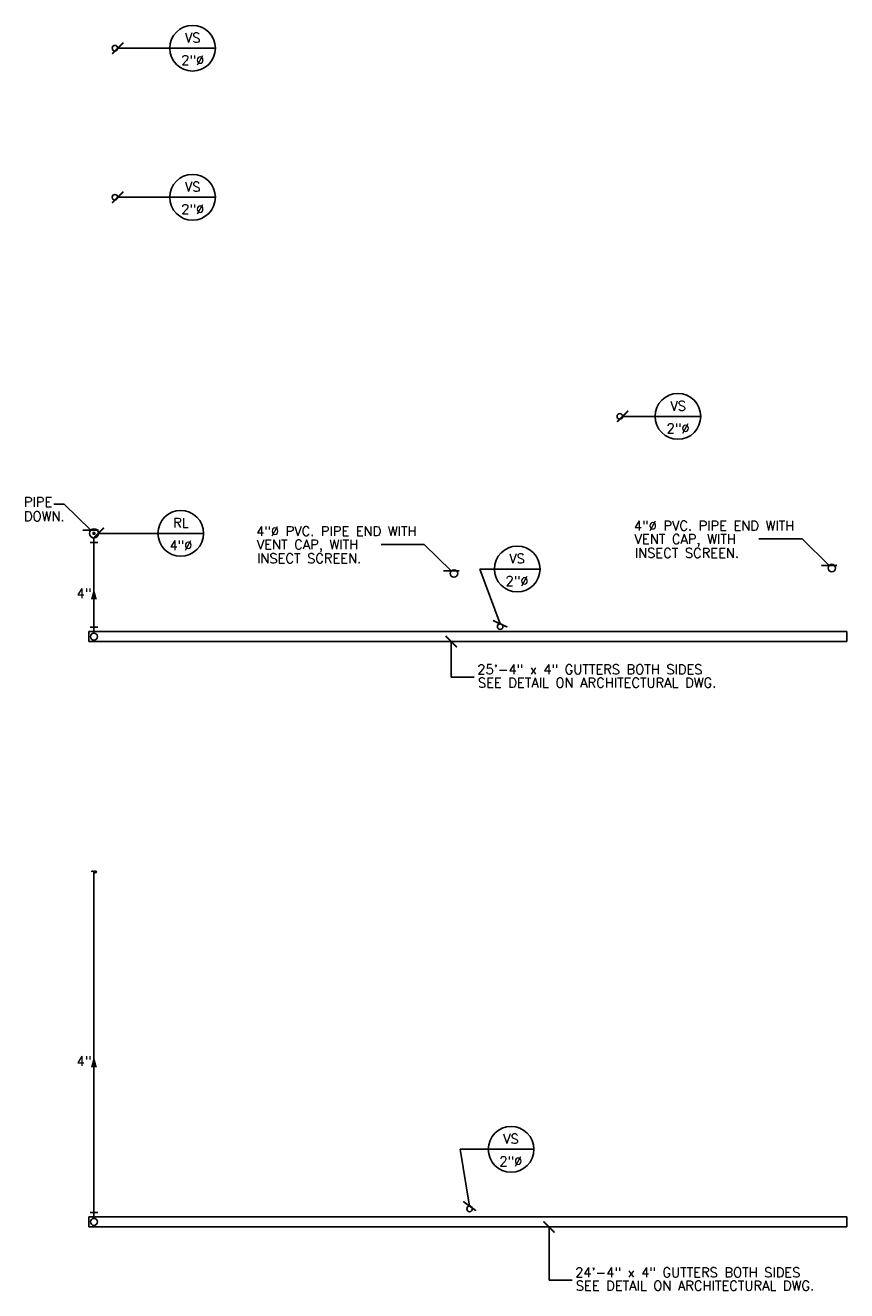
# Model space of a CAD drawing. Header units: inches. Extents: x -3803 to 26533, y -3756 to 2772.
# Tile 4 of 4: x 24248 to 24577, y 2232 to 2739. Entities that reach past the tile are written whole.
import ezdxf
from ezdxf.enums import TextEntityAlignment as Align

# ---------------------------------------------------------------- set-up
doc = ezdxf.new("R2010")
doc.units = ezdxf.units.IN
doc.header["$LTSCALE"] = 0.25
doc.header["$MEASUREMENT"] = 0
doc.layers.get('0').update_dxf_attribs({"linetype": 'CONTINUOUS'})
for name, color, linetype in [('ARNOTE', 4, 'CONTINUOUS'), ('LA-MARCA', 7, 'CONTINUOUS'), ('M-PL-FT', 3, 'CONTINUOUS'), ('M-PL-SL', 6, 'CONTINUOUS'), ('M-PL-TXT', 3, 'CONTINUOUS')]:
    doc.layers.add(name, color=color, linetype=linetype)
doc.styles.add('80', font='simplex.shx', dxfattribs={"height": 7.68})
doc.styles.add('PLAIN', font='arial.ttf', dxfattribs={"width": 0.85})
doc.styles.add('SIMPLEX', font='SIMPLEX')
doc.dimstyles.new('Ma24', dxfattribs={"dimscale": 48, "dimtxt": 0.09375, "dimasz": 0.09375, "dimexe": 0.0625, "dimexo": 0.0625, "dimgap": 0.046875, "dimtad": 1, "dimdec": 0, "dimzin": 3, "dimdsep": 46, "dimlunit": 4, "dimtxsty": 'PLAIN', "dimblk": 'ARCHTICK', "dimcen": 0.0625, "dimdle": 0.0625, "dimclrd": 4, "dimclre": 4, "dimclrt": 2, "dimaunit": 1, "dimadec": 0, "dimazin": 0, "dimtfac": 1, "dimtdec": 0, "dimtix": 1, "dimtmove": 2, "dimatfit": 3, "dimldrblk": 'ARCHTICK', "dimfxl": 1, "dimfrac": 2, "dimtolj": 1, "dimtzin": 0, "dimarcsym": 0})

# ---------------------------------------------------------------- blocks, each defined once
blk = doc.blocks.new('_ArchTick')
at = {"color": 0, "linetype": 'ByBlock', "const_width": 0.15}
blk.add_lwpolyline([(-0.5, -0.5), (0.5, 0.5)], dxfattribs=at)
blk = doc.blocks.new('VS')
at = {"layer": 'LA-MARCA', "color": 3}
blk.add_line((0.191, 0), (-0.191, 0), dxfattribs=at)
at = {"layer": 'LA-MARCA', "color": 2}
blk.add_circle((0, 0), 0.191, dxfattribs=at)
at = {"layer": 'LA-MARCA', "color": 4, "style": 'SIMPLEX'}
for p in [(0.002, 0.081), (0.002, -0.077)]:
    blk.add_attdef('REFERENCE', text='', height=0.08, dxfattribs=at).set_placement(p, align=Align.MIDDLE)

msp = doc.modelspace()

# ---------------------------------------------------------------- linework, layer by layer
at = {"layer": 'M-PL-FT'}
for p, q in [((24273.97, 2531.85), (24276.97, 2531.85)), ((24273.97, 2497.85), (24276.97, 2497.85)), ((24273.97, 2263.1), (24276.97, 2263.1))]:
    msp.add_line(p, q, dxfattribs=at)
at = {"layer": 'M-PL-FT', "linetype": 'Continuous'}
for centre in [(24283.9, 2730.11), (24283.9, 2670.32), (24486.47, 2582.44), (24438.46, 2498.12), (24426.18, 2264.59)]:
    msp.add_circle(centre, 1.12, dxfattribs=at)
at = {"layer": 'M-PL-FT', "color": 6, "linetype": 'Continuous'}
for centre in [(24571.52, 2521.61), (24419.91, 2519.44)]:
    msp.add_circle(centre, 1.5, dxfattribs=at)
at = {"layer": 'M-PL-SL', "color": 4}
for p, q in [((24577.47, 2496.11), (24273.47, 2496.11)), ((24273.47, 2496.11), (24273.47, 2492.11)), ((24273.47, 2492.11), (24577.47, 2492.11)), ((24577.47, 2492.11), (24577.47, 2496.11)), ((24577.47, 2261.36), (24273.47, 2261.36)), ((24273.47, 2261.36), (24273.47, 2257.36)), ((24577.47, 2257.36), (24577.47, 2261.36)), ((24273.47, 2257.36), (24577.47, 2257.36))]:
    msp.add_line(p, q, dxfattribs=at)
msp.add_lwpolyline([(24275.12, 2535.52, 0.703, 0.703, 1), (24275.82, 2535.52, 0.703, 0.703, 1)], format="xyseb", close=True, dxfattribs=at)
for points in [[(24275.47, 2533.73), (24275.47, 2495.54)], [(24275.47, 2399.76), (24275.47, 2260.79)]]:
    msp.add_lwpolyline(points, dxfattribs=at)
for centre, radius in [((24275.47, 2535.52), 1.8), ((24275.47, 2494.14), 1.4), ((24275.47, 2259.39), 1.4)]:
    msp.add_circle(centre, radius, dxfattribs=at)
for centre, start, end in [((24274.91, 2399.45), 28.4906, 151.5094), ((24276.03, 2399.45), 28.4906, 151.5094), ((24276.03, 2400.07), 208.4906, 331.5094)]:
    msp.add_arc(centre, 0.64, start, end, dxfattribs=at)
for points in [[(24275.47, 2513.53), (24274.26, 2509.03), (24276.68, 2509.03)], [(24275.47, 2325.91), (24274.26, 2321.41), (24276.68, 2321.41)]]:
    msp.add_solid(points, dxfattribs=at)

# ---------------------------------------------------------------- block references
at = {"layer": 'ARNOTE'}
ref = msp.add_blockref('VS', (24315.03, 2730.11), dxfattribs=dict(at, xscale=48, yscale=48, zscale=48))
ref.add_attrib('REFERENCE', 'VS', dxfattribs={"layer": 'LA-MARCA', "color": 4, "height": 3.84, "style": 'SIMPLEX'}).set_placement((24315.11, 2734.33), align=Align.MIDDLE)
ref.add_attrib('REFERENCE', '2"%%C', dxfattribs={"layer": 'LA-MARCA', "color": 4, "height": 3.84, "style": 'SIMPLEX'}).set_placement((24315.11, 2725.33), align=Align.MIDDLE)
ref = msp.add_blockref('VS', (24315.03, 2670.32), dxfattribs=dict(at, xscale=48, yscale=48, zscale=48))
ref.add_attrib('REFERENCE', 'VS', dxfattribs={"layer": 'LA-MARCA', "color": 4, "height": 3.84, "style": 'SIMPLEX'}).set_placement((24315.11, 2674.53), align=Align.MIDDLE)
ref.add_attrib('REFERENCE', '2"%%C', dxfattribs={"layer": 'LA-MARCA', "color": 4, "height": 3.84, "style": 'SIMPLEX'}).set_placement((24315.11, 2665.54), align=Align.MIDDLE)
ref = msp.add_blockref('VS', (24509.76, 2582.44), dxfattribs=dict(at, xscale=48, yscale=48, zscale=48))
ref.add_attrib('REFERENCE', 'VS', dxfattribs={"layer": 'LA-MARCA', "color": 4, "height": 3.84, "style": 'SIMPLEX'}).set_placement((24509.84, 2586.65), align=Align.MIDDLE)
ref.add_attrib('REFERENCE', '2"%%C', dxfattribs={"layer": 'LA-MARCA', "color": 4, "height": 3.84, "style": 'SIMPLEX'}).set_placement((24509.84, 2577.66), align=Align.MIDDLE)
ref = msp.add_blockref('VS', (24310.29, 2535.52), dxfattribs=dict(at, xscale=48, yscale=48, zscale=48))
ref.add_attrib('REFERENCE', 'RL', dxfattribs={"layer": 'LA-MARCA', "color": 4, "height": 3.84, "style": 'SIMPLEX'}).set_placement((24310.37, 2539.74), align=Align.MIDDLE)
ref.add_attrib('REFERENCE', '4"%%C', dxfattribs={"layer": 'LA-MARCA', "color": 4, "height": 3.84, "style": 'SIMPLEX'}).set_placement((24310.37, 2530.74), align=Align.MIDDLE)
ref = msp.add_blockref('VS', (24445.3, 2521.22), dxfattribs=dict(at, xscale=-48, yscale=48, zscale=48))
ref.add_attrib('REFERENCE', 'VS', dxfattribs={"layer": 'LA-MARCA', "color": 4, "height": 3.84, "style": 'SIMPLEX'}).set_placement((24445.22, 2525.44), align=Align.MIDDLE)
ref.add_attrib('REFERENCE', '2"%%C', dxfattribs={"layer": 'LA-MARCA', "color": 4, "height": 3.84, "style": 'SIMPLEX'}).set_placement((24445.22, 2516.45), align=Align.MIDDLE)
ref = msp.add_blockref('VS', (24442.83, 2288.49), dxfattribs=dict(at, xscale=-48, yscale=48, zscale=48))
ref.add_attrib('REFERENCE', 'VS', dxfattribs={"layer": 'LA-MARCA', "color": 4, "height": 3.84, "style": 'SIMPLEX'}).set_placement((24442.75, 2292.71), align=Align.MIDDLE)
ref.add_attrib('REFERENCE', '2"%%C', dxfattribs={"layer": 'LA-MARCA', "color": 4, "height": 3.84, "style": 'SIMPLEX'}).set_placement((24442.75, 2283.71), align=Align.MIDDLE)

# ---------------------------------------------------------------- texts
at = {"layer": 'M-PL-TXT', "style": '80'}
for s, p in [('PIPE', (24247.41, 2546.18)), ('DOWN.', (24247.41, 2540.45)), ('4"%%C PVC. PIPE END WITH ', (24340.54, 2534.49)), ('4"%%C PVC. PIPE END WITH ', (24492.08, 2536.66)), ('VENT CAP, WITH', (24340.81, 2529.13)), ('VENT CAP, WITH', (24492.36, 2531.31)), ('INSECT SCREEN.', (24340.92, 2523.57)), ('INSECT SCREEN.', (24492.47, 2525.75)), ('4"', (24268.52, 2509.56)), ('25\'-4" x 4" GUTTERS BOTH SIDES ', (24429.27, 2479.07)), ('SEE DETAIL ON ARCHITECTURAL DWG.', (24429.55, 2473.71)), ('4"', (24268.52, 2321.94)), ('24\'-4" x 4" GUTTERS BOTH SIDES ', (24468.51, 2237.2)), ('SEE DETAIL ON ARCHITECTURAL DWG.', (24468.79, 2231.85))]:
    msp.add_text(s, height=3.84, dxfattribs=at).set_placement(p)

# ---------------------------------------------------------------- leaders
at = {"layer": 'M-PL-TXT'}
for points in [[(24285.02, 2730.11), (24305.84, 2730.11)], [(24285.02, 2670.32), (24305.84, 2670.32)], [(24487.59, 2582.44), (24500.57, 2582.44)], [(24274.19, 2536.78), (24263.57, 2547.19), (24259.39, 2547.19)], [(24277.26, 2535.52), (24301.1, 2535.52)], [(24570.46, 2522.67), (24559.62, 2533.28), (24542.25, 2533.28)], [(24418.84, 2520.49), (24408.01, 2531.11), (24390.7, 2531.11)], [(24438.46, 2499.25), (24430.25, 2521.22), (24436.11, 2521.22)], [(24418.8, 2492.11), (24418.8, 2477.89), (24428.05, 2477.89)], [(24426.18, 2265.72), (24422.42, 2288.49), (24433.64, 2288.49)], [(24458.04, 2257.36), (24458.04, 2236.03), (24467.3, 2236.03)]]:
    msp.add_leader(points, dimstyle='Ma24', override={"dimtad": 0, "dimclrd": 256, "dimfxl": 3}, dxfattribs=at)

doc.saveas('drawing.dxf')
